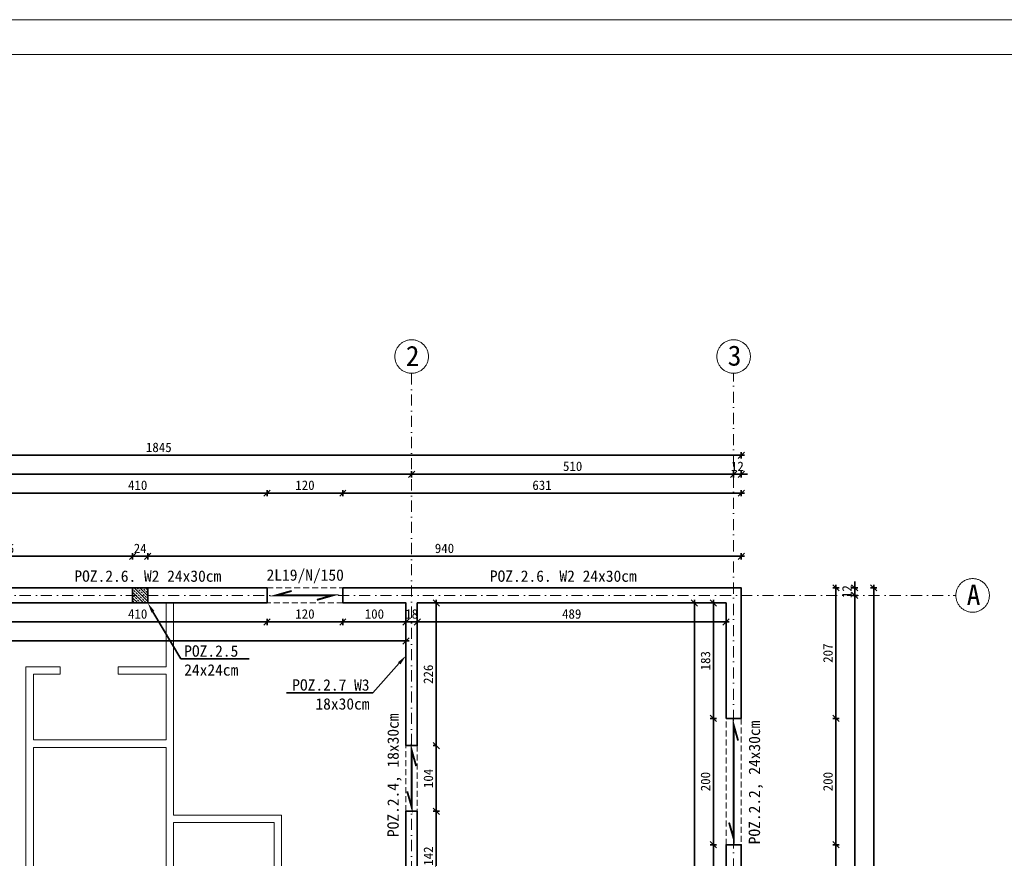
# Model space of a CAD drawing. Header units: millimetres. Extents: x -6343 to 9945, y -9929 to 237.
# Tile 31 of 43: x -4568 to -3008, y -4142 to -2813. Entities that reach past the tile are written whole.
import ezdxf
from ezdxf import colors
from ezdxf.entities.mleader import LeaderData, LeaderLine
from ezdxf.math import Vec2, Vec3

# ---------------------------------------------------------------- set-up
doc = ezdxf.new("R2010")
doc.units = ezdxf.units.MM
doc.linetypes.add('HIDDEN2', pattern=[4.7625, 3.175, -1.5875])
doc.linetypes.add('Kreski i kropki', pattern=[335.138881, 176.388884, -88.194442, 0, -70.555556])
for name, color, linetype, lineweight in [('_k_kreskowanie', 250, 'Continuous', 9), ('_k_opis', 7, 'Continuous', 13), ('_k_osie', 142, 'Kreski i kropki', 13), ('_k_widok', 7, 'Continuous', 18), ('_k_wymiar', 7, 'Continuous', 9), ('_k_zarys', 7, 'HIDDEN2', 20), ('_k_ściany', 223, 'Continuous', 35)]:
    doc.layers.add(name, color=color, linetype=linetype, lineweight=lineweight)
doc.layers.add('_k_niewidoczna', color=72, linetype='Continuous', lineweight=9, plot=False)
doc.styles.add('GENERATED_STYLE_1', font='MS Gothic.ttf')
doc.styles.add('GENERATED_STYLE_2', font='MS Gothic.ttf')
doc.dimstyles.new('1-100 (20cm)', dxfattribs={"dimscale": 5, "dimtxt": 3, "dimasz": 2, "dimexe": 1, "dimexo": 1, "dimgap": 1, "dimtad": 1, "dimdec": 0, "dimzin": 12, "dimdsep": 46, "dimtxsty": 'GENERATED_STYLE_1', "dimblk1": 'OBLIQUE', "dimblk2": 'OBLIQUE', "dimsah": 1, "dimcen": 0, "dimdle": 1, "dimclrd": 256, "dimclre": 256, "dimclrt": 4, "dimazin": 0, "dimtfac": 0.75, "dimtdec": 0, "dimtix": 1, "dimtmove": 1, "dimatfit": 3, "dimldrblk": 'OBLIQUE', "dimfxl": 1, "dimfxlon": 1, "dimtvp": 0.75, "dimtolj": 1, "dimtzin": 0, "dimarcsym": 0})

# ---------------------------------------------------------------- blocks, each defined once
blk = doc.blocks.new('_OBLIQUE')
at = {"color": 0, "linetype": 'ByBlock'}
blk.add_line((-0.5, -0.5), (0.5, 0.5), dxfattribs=at)
blk = doc.blocks.new('*D239')
at = {"layer": '_k_wymiar', "lineweight": -2, "transparency": 16777216}
for p, q in [((398.6, 442), (818.6, 442)), ((403.6, 447), (403.6, 437)), ((813.6, 447), (813.6, 437))]:
    blk.add_line(p, q, dxfattribs=at)
at = {"layer": 'Defpoints', "color": 0, "transparency": 16777216}
for p in [(403.6, 472), (813.6, 472), (813.6, 442)]:
    blk.add_point(p, dxfattribs=at)
at = {"layer": '_k_wymiar', "lineweight": -2, "transparency": 16777216, "xscale": 10, "yscale": 10, "zscale": 10, "rotation": 180}
blk.add_blockref('_OBLIQUE', (403.6, 442), dxfattribs=at)
at = {"layer": '_k_wymiar', "lineweight": -2, "transparency": 16777216, "xscale": 10, "yscale": 10, "zscale": 10}
blk.add_blockref('_OBLIQUE', (813.6, 442), dxfattribs=at)
at = {"layer": '_k_wymiar', "color": 4, "transparency": 16777216, "insert": (608.6, 454.5), "char_height": 15, "attachment_point": 5, "style": 'GENERATED_STYLE_1'}
blk.add_mtext('\\A1;410', dxfattribs=at)
blk = doc.blocks.new('*D240')
at = {"layer": '_k_wymiar', "lineweight": -2, "transparency": 16777216}
for p, q in [((808.6, 442), (938.6, 442)), ((813.6, 447), (813.6, 437)), ((933.6, 447), (933.6, 437))]:
    blk.add_line(p, q, dxfattribs=at)
at = {"layer": 'Defpoints', "color": 0, "transparency": 16777216}
for p in [(813.6, 472), (933.6, 472), (933.6, 442)]:
    blk.add_point(p, dxfattribs=at)
at = {"layer": '_k_wymiar', "lineweight": -2, "transparency": 16777216, "xscale": 10, "yscale": 10, "zscale": 10, "rotation": 180}
blk.add_blockref('_OBLIQUE', (813.6, 442), dxfattribs=at)
at = {"layer": '_k_wymiar', "lineweight": -2, "transparency": 16777216, "xscale": 10, "yscale": 10, "zscale": 10}
blk.add_blockref('_OBLIQUE', (933.6, 442), dxfattribs=at)
at = {"layer": '_k_wymiar', "color": 4, "transparency": 16777216, "insert": (873.6, 454.5), "char_height": 15, "attachment_point": 5, "style": 'GENERATED_STYLE_1'}
blk.add_mtext('\\A1;120', dxfattribs=at)
blk = doc.blocks.new('*D241')
at = {"layer": '_k_wymiar', "lineweight": -2, "transparency": 16777216}
for p, q in [((928.6, 442), (1038.6, 442)), ((933.6, 447), (933.6, 437)), ((1033.6, 447), (1033.6, 437))]:
    blk.add_line(p, q, dxfattribs=at)
at = {"layer": 'Defpoints', "color": 0, "transparency": 16777216}
for p in [(933.6, 472), (1033.6, 472), (1033.6, 442)]:
    blk.add_point(p, dxfattribs=at)
at = {"layer": '_k_wymiar', "lineweight": -2, "transparency": 16777216, "xscale": 10, "yscale": 10, "zscale": 10, "rotation": 180}
blk.add_blockref('_OBLIQUE', (933.6, 442), dxfattribs=at)
at = {"layer": '_k_wymiar', "lineweight": -2, "transparency": 16777216, "xscale": 10, "yscale": 10, "zscale": 10}
blk.add_blockref('_OBLIQUE', (1033.6, 442), dxfattribs=at)
at = {"layer": '_k_wymiar', "color": 4, "transparency": 16777216, "insert": (983.6, 454.5), "char_height": 15, "attachment_point": 5, "style": 'GENERATED_STYLE_1'}
blk.add_mtext('\\A1;100', dxfattribs=at)
blk = doc.blocks.new('*D242')
at = {"layer": '_k_wymiar', "lineweight": -2, "transparency": 16777216}
for p, q in [((1033.6, 442), (1023.6, 442)), ((1033.6, 447), (1033.6, 437)), ((1033.6, 442), (1051.6, 442)), ((1051.6, 447), (1051.6, 437)), ((1051.6, 442), (1061.6, 442))]:
    blk.add_line(p, q, dxfattribs=at)
at = {"layer": 'Defpoints', "color": 0, "transparency": 16777216}
for p in [(1033.6, 472), (1051.6, 472), (1051.6, 442)]:
    blk.add_point(p, dxfattribs=at)
at = {"layer": '_k_wymiar', "lineweight": -2, "transparency": 16777216, "xscale": 10, "yscale": 10, "zscale": 10}
blk.add_blockref('_OBLIQUE', (1033.6, 442), dxfattribs=at)
at = {"layer": '_k_wymiar', "lineweight": -2, "transparency": 16777216, "xscale": 10, "yscale": 10, "zscale": 10, "rotation": 180}
blk.add_blockref('_OBLIQUE', (1051.6, 442), dxfattribs=at)
at = {"layer": '_k_wymiar', "color": 4, "transparency": 16777216, "insert": (1042.6, 454.5), "char_height": 15, "attachment_point": 5, "style": 'GENERATED_STYLE_1'}
blk.add_mtext('\\A1;18', dxfattribs=at)
blk = doc.blocks.new('*D243')
at = {"layer": '_k_wymiar', "lineweight": -2, "transparency": 16777216}
for p, q in [((1046.6, 442), (1545.6, 442)), ((1051.6, 447), (1051.6, 437)), ((1540.6, 447), (1540.6, 437))]:
    blk.add_line(p, q, dxfattribs=at)
at = {"layer": 'Defpoints', "color": 0, "transparency": 16777216}
for p in [(1051.6, 472), (1540.6, 472), (1540.6, 442)]:
    blk.add_point(p, dxfattribs=at)
at = {"layer": '_k_wymiar', "lineweight": -2, "transparency": 16777216, "xscale": 10, "yscale": 10, "zscale": 10, "rotation": 180}
blk.add_blockref('_OBLIQUE', (1051.6, 442), dxfattribs=at)
at = {"layer": '_k_wymiar', "lineweight": -2, "transparency": 16777216, "xscale": 10, "yscale": 10, "zscale": 10}
blk.add_blockref('_OBLIQUE', (1540.6, 442), dxfattribs=at)
at = {"layer": '_k_wymiar', "color": 4, "transparency": 16777216, "insert": (1296.1, 454.5), "char_height": 15, "attachment_point": 5, "style": 'GENERATED_STYLE_1'}
blk.add_mtext('\\A1;489', dxfattribs=at)
blk = doc.blocks.new('*D349')
at = {"layer": '_k_wymiar', "lineweight": -2, "transparency": 16777216}
for p, q in [((-261.4, 412), (1038.6, 412)), ((-256.4, 417), (-256.4, 407)), ((1033.6, 417), (1033.6, 407))]:
    blk.add_line(p, q, dxfattribs=at)
at = {"layer": 'Defpoints', "color": 0, "transparency": 16777216}
for p in [(-256.4, 442), (1033.6, 442), (1033.6, 412)]:
    blk.add_point(p, dxfattribs=at)
at = {"layer": '_k_wymiar', "lineweight": -2, "transparency": 16777216, "xscale": 10, "yscale": 10, "zscale": 10, "rotation": 180}
blk.add_blockref('_OBLIQUE', (-256.4, 412), dxfattribs=at)
at = {"layer": '_k_wymiar', "lineweight": -2, "transparency": 16777216, "xscale": 10, "yscale": 10, "zscale": 10}
blk.add_blockref('_OBLIQUE', (1033.6, 412), dxfattribs=at)
at = {"layer": '_k_wymiar', "color": 4, "transparency": 16777216, "insert": (388.6, 424.5), "char_height": 15, "attachment_point": 5, "style": 'GENERATED_STYLE_1'}
blk.add_mtext('\\A1;1290', dxfattribs=at)
blk = doc.blocks.new('*D350')
at = {"layer": '_k_wymiar', "lineweight": -2, "transparency": 16777216}
for p, q in [((1081.6, 472), (1076.6, 472)), ((1081.6, 477), (1081.6, 241)), ((1081.6, 246), (1076.6, 246))]:
    blk.add_line(p, q, dxfattribs=at)
at = {"layer": 'Defpoints', "color": 0, "transparency": 16777216}
for p in [(1081.6, 472), (1081.6, 246), (1081.6, 246)]:
    blk.add_point(p, dxfattribs=at)
at = {"layer": '_k_wymiar', "lineweight": -2, "transparency": 16777216, "xscale": 10, "yscale": 10, "zscale": 10}
for p, rotation in [((1081.6, 472), 90), ((1081.6, 246), 270)]:
    blk.add_blockref('_OBLIQUE', p, dxfattribs=dict(at, rotation=rotation))
at = {"layer": '_k_wymiar', "color": 4, "transparency": 16777216, "insert": (1069.1, 359), "char_height": 15, "attachment_point": 5, "rotation": 90, "style": 'GENERATED_STYLE_1'}
blk.add_mtext('\\A1;226', dxfattribs=at)
blk = doc.blocks.new('*D351')
at = {"layer": '_k_wymiar', "lineweight": -2, "transparency": 16777216}
for p, q in [((1081.6, 251), (1081.6, 137)), ((1081.6, 246), (1076.6, 246)), ((1076.6, 142), (1086.6, 142))]:
    blk.add_line(p, q, dxfattribs=at)
at = {"layer": 'Defpoints', "color": 0, "transparency": 16777216}
for p in [(1081.6, 246), (1033.6, 142), (1081.6, 142)]:
    blk.add_point(p, dxfattribs=at)
at = {"layer": '_k_wymiar', "lineweight": -2, "transparency": 16777216, "xscale": 10, "yscale": 10, "zscale": 10}
for p, rotation in [((1081.6, 246), 90), ((1081.6, 142), 270)]:
    blk.add_blockref('_OBLIQUE', p, dxfattribs=dict(at, rotation=rotation))
at = {"layer": '_k_wymiar', "color": 4, "transparency": 16777216, "insert": (1069.1, 194), "char_height": 15, "attachment_point": 5, "rotation": 90, "style": 'GENERATED_STYLE_1'}
blk.add_mtext('\\A1;104', dxfattribs=at)
blk = doc.blocks.new('*D352')
at = {"layer": '_k_wymiar', "lineweight": -2, "transparency": 16777216}
for p, q in [((1076.6, 142), (1086.6, 142)), ((1081.6, 147), (1081.6, -5)), ((1076.6, 0), (1086.6, 0))]:
    blk.add_line(p, q, dxfattribs=at)
at = {"layer": 'Defpoints', "color": 0, "transparency": 16777216}
for p in [(1033.6, 142), (1021.6, 0), (1081.6, 0)]:
    blk.add_point(p, dxfattribs=at)
at = {"layer": '_k_wymiar', "lineweight": -2, "transparency": 16777216, "xscale": 10, "yscale": 10, "zscale": 10}
for p, rotation in [((1081.6, 142), 90), ((1081.6, 0), 270)]:
    blk.add_blockref('_OBLIQUE', p, dxfattribs=dict(at, rotation=rotation))
at = {"layer": '_k_wymiar', "color": 4, "transparency": 16777216, "insert": (1069.1, 71), "char_height": 15, "attachment_point": 5, "rotation": 90, "style": 'GENERATED_STYLE_1'}
blk.add_mtext('\\A1;142', dxfattribs=at)
blk = doc.blocks.new('*D260')
at = {"layer": '_k_wymiar', "lineweight": -2, "transparency": 16777216}
for p, q in [((1520.6, -116), (1520.6, 94)), ((1525.6, 89), (1515.6, 89)), ((1525.6, -111), (1515.6, -111))]:
    blk.add_line(p, q, dxfattribs=at)
at = {"layer": 'Defpoints', "color": 0, "transparency": 16777216}
for p in [(1520.6, 89), (1540.6, 89), (1540.6, -111)]:
    blk.add_point(p, dxfattribs=at)
at = {"layer": '_k_wymiar', "lineweight": -2, "transparency": 16777216, "xscale": 10, "yscale": 10, "zscale": 10}
for p, rotation in [((1520.6, 89), 90), ((1520.6, -111), 270)]:
    blk.add_blockref('_OBLIQUE', p, dxfattribs=dict(at, rotation=rotation))
at = {"layer": '_k_wymiar', "color": 4, "transparency": 16777216, "insert": (1508.1, -11), "char_height": 15, "attachment_point": 5, "rotation": 90, "style": 'GENERATED_STYLE_1'}
blk.add_mtext('\\A1;200', dxfattribs=at)
blk = doc.blocks.new('*D261')
at = {"layer": '_k_wymiar', "lineweight": -2, "transparency": 16777216}
for p, q in [((1525.6, 289), (1515.6, 289)), ((1520.6, 84), (1520.6, 294)), ((1525.6, 89), (1515.6, 89))]:
    blk.add_line(p, q, dxfattribs=at)
at = {"layer": 'Defpoints', "color": 0, "transparency": 16777216}
for p in [(1520.6, 289), (1540.6, 289), (1540.6, 89)]:
    blk.add_point(p, dxfattribs=at)
at = {"layer": '_k_wymiar', "lineweight": -2, "transparency": 16777216, "xscale": 10, "yscale": 10, "zscale": 10}
for p, rotation in [((1520.6, 289), 90), ((1520.6, 89), 270)]:
    blk.add_blockref('_OBLIQUE', p, dxfattribs=dict(at, rotation=rotation))
at = {"layer": '_k_wymiar', "color": 4, "transparency": 16777216, "insert": (1508.1, 189), "char_height": 15, "attachment_point": 5, "rotation": 90, "style": 'GENERATED_STYLE_1'}
blk.add_mtext('\\A1;200', dxfattribs=at)
blk = doc.blocks.new('*D262')
at = {"layer": '_k_wymiar', "lineweight": -2, "transparency": 16777216}
for p, q in [((1525.6, 472), (1515.6, 472)), ((1520.6, 284), (1520.6, 477)), ((1525.6, 289), (1515.6, 289))]:
    blk.add_line(p, q, dxfattribs=at)
at = {"layer": 'Defpoints', "color": 0, "transparency": 16777216}
for p in [(1520.6, 472), (1540.6, 472), (1540.6, 289)]:
    blk.add_point(p, dxfattribs=at)
at = {"layer": '_k_wymiar', "lineweight": -2, "transparency": 16777216, "xscale": 10, "yscale": 10, "zscale": 10}
for p, rotation in [((1520.6, 472), 90), ((1520.6, 289), 270)]:
    blk.add_blockref('_OBLIQUE', p, dxfattribs=dict(at, rotation=rotation))
at = {"layer": '_k_wymiar', "color": 4, "transparency": 16777216, "insert": (1508.1, 380.5), "char_height": 15, "attachment_point": 5, "rotation": 90, "style": 'GENERATED_STYLE_1'}
blk.add_mtext('\\A1;183', dxfattribs=at)
blk = doc.blocks.new('*D321')
at = {"layer": '_k_wymiar', "lineweight": -2, "transparency": 16777216}
for p, q in [((1495.6, 472), (1485.6, 472)), ((1490.6, -499), (1490.6, 477)), ((1495.6, -494), (1485.6, -494))]:
    blk.add_line(p, q, dxfattribs=at)
at = {"layer": 'Defpoints', "color": 0, "transparency": 16777216}
for p in [(1490.6, 472), (1540.6, 472), (1510.6, -494)]:
    blk.add_point(p, dxfattribs=at)
at = {"layer": '_k_wymiar', "lineweight": -2, "transparency": 16777216, "xscale": 10, "yscale": 10, "zscale": 10}
for p, rotation in [((1490.6, 472), 90), ((1490.6, -494), 270)]:
    blk.add_blockref('_OBLIQUE', p, dxfattribs=dict(at, rotation=rotation))
at = {"layer": '_k_wymiar', "color": 4, "transparency": 16777216, "insert": (1478.1, -11), "char_height": 15, "attachment_point": 5, "rotation": 90, "style": 'GENERATED_STYLE_1'}
blk.add_mtext('\\A1;966', dxfattribs=at)
blk = doc.blocks.new('RŻ24x24cm')
at = {"layer": '_k_kreskowanie', "ltscale": 1.5}
h = blk.add_hatch(dxfattribs=at)
h.set_pattern_fill('ANSI33', color=256)
h.paths.add_polyline_path([(-12, 0), (12, 0), (12, 24), (-12, 24)])
at = {"layer": '_k_widok', "ltscale": 1.5}
blk.add_lwpolyline([(-12, 0), (12, 0), (12, 24), (-12, 24)], close=True, dxfattribs=at)
blk = doc.blocks.new('*D287')
at = {"layer": '_k_wymiar', "lineweight": -2, "transparency": 16777216}
for p, q in [((1714.6, -116), (1714.6, 94)), ((1709.6, 89), (1719.6, 89)), ((1709.6, -111), (1719.6, -111))]:
    blk.add_line(p, q, dxfattribs=at)
at = {"layer": 'Defpoints', "color": 0, "transparency": 16777216}
for p in [(1564.6, 89), (1714.6, 89), (1564.6, -111)]:
    blk.add_point(p, dxfattribs=at)
at = {"layer": '_k_wymiar', "lineweight": -2, "transparency": 16777216, "xscale": 10, "yscale": 10, "zscale": 10}
for p, rotation in [((1714.6, 89), 90), ((1714.6, -111), 270)]:
    blk.add_blockref('_OBLIQUE', p, dxfattribs=dict(at, rotation=rotation))
at = {"layer": '_k_wymiar', "color": 4, "transparency": 16777216, "insert": (1702.1, -11), "char_height": 15, "attachment_point": 5, "rotation": 90, "style": 'GENERATED_STYLE_1'}
blk.add_mtext('\\A1;200', dxfattribs=at)
blk = doc.blocks.new('*D329')
at = {"layer": '_k_wymiar', "lineweight": -2, "transparency": 16777216}
for p, q in [((1709.6, 289), (1719.6, 289)), ((1714.6, 84), (1714.6, 294)), ((1709.6, 89), (1719.6, 89))]:
    blk.add_line(p, q, dxfattribs=at)
at = {"layer": 'Defpoints', "color": 0, "transparency": 16777216}
for p in [(1564.6, 289), (1714.6, 289), (1564.6, 89)]:
    blk.add_point(p, dxfattribs=at)
at = {"layer": '_k_wymiar', "lineweight": -2, "transparency": 16777216, "xscale": 10, "yscale": 10, "zscale": 10}
for p, rotation in [((1714.6, 289), 90), ((1714.6, 89), 270)]:
    blk.add_blockref('_OBLIQUE', p, dxfattribs=dict(at, rotation=rotation))
at = {"layer": '_k_wymiar', "color": 4, "transparency": 16777216, "insert": (1702.1, 189), "char_height": 15, "attachment_point": 5, "rotation": 90, "style": 'GENERATED_STYLE_1'}
blk.add_mtext('\\A1;200', dxfattribs=at)
blk = doc.blocks.new('*D330')
at = {"layer": '_k_wymiar', "lineweight": -2, "transparency": 16777216}
for p, q in [((1714.6, 284), (1714.6, 501)), ((1709.6, 496), (1719.6, 496)), ((1709.6, 289), (1719.6, 289))]:
    blk.add_line(p, q, dxfattribs=at)
at = {"layer": 'Defpoints', "color": 0, "transparency": 16777216}
for p in [(1564.6, 496), (1714.6, 496), (1564.6, 289)]:
    blk.add_point(p, dxfattribs=at)
at = {"layer": '_k_wymiar', "lineweight": -2, "transparency": 16777216, "xscale": 10, "yscale": 10, "zscale": 10}
for p, rotation in [((1714.6, 496), 90), ((1714.6, 289), 270)]:
    blk.add_blockref('_OBLIQUE', p, dxfattribs=dict(at, rotation=rotation))
at = {"layer": '_k_wymiar', "color": 4, "transparency": 16777216, "insert": (1702.1, 392.5), "char_height": 15, "attachment_point": 5, "rotation": 90, "style": 'GENERATED_STYLE_1'}
blk.add_mtext('\\A1;207', dxfattribs=at)
blk = doc.blocks.new('*D331')
at = {"layer": '_k_wymiar', "lineweight": -2, "transparency": 16777216}
for p, q in [((1744.6, 496), (1744.6, 506)), ((1739.6, 496), (1749.6, 496)), ((1739.6, 484), (1749.6, 484)), ((1744.6, 496), (1744.6, 484)), ((1744.6, 484), (1744.6, 474))]:
    blk.add_line(p, q, dxfattribs=at)
at = {"layer": 'Defpoints', "color": 0, "transparency": 16777216}
for p in [(1564.6, 496), (1564.6, 484), (1744.6, 484)]:
    blk.add_point(p, dxfattribs=at)
at = {"layer": '_k_wymiar', "lineweight": -2, "transparency": 16777216, "xscale": 10, "yscale": 10, "zscale": 10}
for p, rotation in [((1744.6, 496), 270), ((1744.6, 484), 90)]:
    blk.add_blockref('_OBLIQUE', p, dxfattribs=dict(at, rotation=rotation))
at = {"layer": '_k_wymiar', "color": 4, "transparency": 16777216, "insert": (1732.1, 490), "char_height": 15, "attachment_point": 5, "rotation": 90, "style": 'GENERATED_STYLE_1'}
blk.add_mtext('\\A1;12', dxfattribs=at)
blk = doc.blocks.new('*D358')
at = {"layer": '_k_wymiar', "lineweight": -2, "transparency": 16777216}
for p, q in [((1739.6, 484), (1749.6, 484)), ((1744.6, 489), (1744.6, -511)), ((1739.6, -506), (1749.6, -506))]:
    blk.add_line(p, q, dxfattribs=at)
at = {"layer": 'Defpoints', "color": 0, "transparency": 16777216}
for p in [(1552.6, 484), (1552.6, -506), (1744.6, -506)]:
    blk.add_point(p, dxfattribs=at)
at = {"layer": '_k_wymiar', "lineweight": -2, "transparency": 16777216, "xscale": 10, "yscale": 10, "zscale": 10}
for p, rotation in [((1744.6, 484), 90), ((1744.6, -506), 270)]:
    blk.add_blockref('_OBLIQUE', p, dxfattribs=dict(at, rotation=rotation))
at = {"layer": '_k_wymiar', "color": 4, "transparency": 16777216, "insert": (1732.1, -11), "char_height": 15, "attachment_point": 5, "rotation": 90, "style": 'GENERATED_STYLE_1'}
blk.add_mtext('\\A1;990', dxfattribs=at)
blk = doc.blocks.new('*D333')
at = {"layer": '_k_wymiar', "lineweight": -2, "transparency": 16777216}
for p, q in [((1774.6, -523), (1774.6, 501)), ((1769.6, 496), (1779.6, 496)), ((1769.6, -518), (1779.6, -518))]:
    blk.add_line(p, q, dxfattribs=at)
at = {"layer": 'Defpoints', "color": 0, "transparency": 16777216}
for p in [(1564.6, 496), (1774.6, 496), (1564.6, -518)]:
    blk.add_point(p, dxfattribs=at)
at = {"layer": '_k_wymiar', "lineweight": -2, "transparency": 16777216, "xscale": 10, "yscale": 10, "zscale": 10}
for p, rotation in [((1774.6, 496), 90), ((1774.6, -518), 270)]:
    blk.add_blockref('_OBLIQUE', p, dxfattribs=dict(at, rotation=rotation))
at = {"layer": '_k_wymiar', "color": 4, "transparency": 16777216, "insert": (1762.1, -11), "char_height": 15, "attachment_point": 5, "rotation": 90, "style": 'GENERATED_STYLE_1'}
blk.add_mtext('\\A1;1014', dxfattribs=at)
blk = doc.blocks.new('*D291')
at = {"layer": '_k_wymiar', "lineweight": -2, "transparency": 16777216}
for p, q in [((398.6, 646), (818.6, 646)), ((403.6, 641), (403.6, 651)), ((813.6, 641), (813.6, 651))]:
    blk.add_line(p, q, dxfattribs=at)
at = {"layer": 'Defpoints', "color": 0, "transparency": 16777216}
for p in [(813.6, 646), (403.6, 496), (813.6, 496)]:
    blk.add_point(p, dxfattribs=at)
at = {"layer": '_k_wymiar', "lineweight": -2, "transparency": 16777216, "xscale": 10, "yscale": 10, "zscale": 10, "rotation": 180}
blk.add_blockref('_OBLIQUE', (403.6, 646), dxfattribs=at)
at = {"layer": '_k_wymiar', "lineweight": -2, "transparency": 16777216, "xscale": 10, "yscale": 10, "zscale": 10}
blk.add_blockref('_OBLIQUE', (813.6, 646), dxfattribs=at)
at = {"layer": '_k_wymiar', "color": 4, "transparency": 16777216, "insert": (608.6, 658.5), "char_height": 15, "attachment_point": 5, "style": 'GENERATED_STYLE_1'}
blk.add_mtext('\\A1;410', dxfattribs=at)
blk = doc.blocks.new('*D292')
at = {"layer": '_k_wymiar', "lineweight": -2, "transparency": 16777216}
for p, q in [((808.6, 646), (938.6, 646)), ((813.6, 641), (813.6, 651)), ((933.6, 641), (933.6, 651))]:
    blk.add_line(p, q, dxfattribs=at)
at = {"layer": 'Defpoints', "color": 0, "transparency": 16777216}
for p in [(933.6, 646), (813.6, 496), (933.6, 496)]:
    blk.add_point(p, dxfattribs=at)
at = {"layer": '_k_wymiar', "lineweight": -2, "transparency": 16777216, "xscale": 10, "yscale": 10, "zscale": 10, "rotation": 180}
blk.add_blockref('_OBLIQUE', (813.6, 646), dxfattribs=at)
at = {"layer": '_k_wymiar', "lineweight": -2, "transparency": 16777216, "xscale": 10, "yscale": 10, "zscale": 10}
blk.add_blockref('_OBLIQUE', (933.6, 646), dxfattribs=at)
at = {"layer": '_k_wymiar', "color": 4, "transparency": 16777216, "insert": (873.6, 658.5), "char_height": 15, "attachment_point": 5, "style": 'GENERATED_STYLE_1'}
blk.add_mtext('\\A1;120', dxfattribs=at)
blk = doc.blocks.new('*D293')
at = {"layer": '_k_wymiar', "lineweight": -2, "transparency": 16777216}
for p, q in [((928.6, 646), (1569.6, 646)), ((933.6, 641), (933.6, 651)), ((1564.6, 641), (1564.6, 651))]:
    blk.add_line(p, q, dxfattribs=at)
at = {"layer": 'Defpoints', "color": 0, "transparency": 16777216}
for p in [(1564.6, 646), (933.6, 496), (1564.6, 496)]:
    blk.add_point(p, dxfattribs=at)
at = {"layer": '_k_wymiar', "lineweight": -2, "transparency": 16777216, "xscale": 10, "yscale": 10, "zscale": 10, "rotation": 180}
blk.add_blockref('_OBLIQUE', (933.6, 646), dxfattribs=at)
at = {"layer": '_k_wymiar', "lineweight": -2, "transparency": 16777216, "xscale": 10, "yscale": 10, "zscale": 10}
blk.add_blockref('_OBLIQUE', (1564.6, 646), dxfattribs=at)
at = {"layer": '_k_wymiar', "color": 4, "transparency": 16777216, "insert": (1249.1, 658.5), "char_height": 15, "attachment_point": 5, "style": 'GENERATED_STYLE_1'}
blk.add_mtext('\\A1;631', dxfattribs=at)
blk = doc.blocks.new('*D335')
at = {"layer": '_k_wymiar', "lineweight": -2, "transparency": 16777216}
for p, q in [((1552.6, 676), (1542.6, 676)), ((1552.6, 671), (1552.6, 681)), ((1564.6, 676), (1552.6, 676)), ((1564.6, 671), (1564.6, 681)), ((1564.6, 676), (1574.6, 676))]:
    blk.add_line(p, q, dxfattribs=at)
at = {"layer": 'Defpoints', "color": 0, "transparency": 16777216}
for p in [(1552.6, 676), (1552.6, 484), (1564.6, 496)]:
    blk.add_point(p, dxfattribs=at)
at = {"layer": '_k_wymiar', "lineweight": -2, "transparency": 16777216, "xscale": 10, "yscale": 10, "zscale": 10}
blk.add_blockref('_OBLIQUE', (1552.6, 676), dxfattribs=at)
at = {"layer": '_k_wymiar', "lineweight": -2, "transparency": 16777216, "xscale": 10, "yscale": 10, "zscale": 10, "rotation": 180}
blk.add_blockref('_OBLIQUE', (1564.6, 676), dxfattribs=at)
at = {"layer": '_k_wymiar', "color": 4, "transparency": 16777216, "insert": (1558.6, 688.5), "char_height": 15, "attachment_point": 5, "style": 'GENERATED_STYLE_1'}
blk.add_mtext('\\A1;12', dxfattribs=at)
blk = doc.blocks.new('*D294')
at = {"layer": '_k_wymiar', "lineweight": -2, "transparency": 16777216}
for p, q in [((1557.6, 676), (1037.6, 676)), ((1042.6, 671), (1042.6, 681)), ((1552.6, 671), (1552.6, 681))]:
    blk.add_line(p, q, dxfattribs=at)
at = {"layer": 'Defpoints', "color": 0, "transparency": 16777216}
for p in [(1042.6, 676), (1042.6, 484), (1552.6, 484)]:
    blk.add_point(p, dxfattribs=at)
at = {"layer": '_k_wymiar', "lineweight": -2, "transparency": 16777216, "xscale": 10, "yscale": 10, "zscale": 10, "rotation": 180}
blk.add_blockref('_OBLIQUE', (1042.6, 676), dxfattribs=at)
at = {"layer": '_k_wymiar', "lineweight": -2, "transparency": 16777216, "xscale": 10, "yscale": 10, "zscale": 10}
blk.add_blockref('_OBLIQUE', (1552.6, 676), dxfattribs=at)
at = {"layer": '_k_wymiar', "color": 4, "transparency": 16777216, "insert": (1297.6, 688.5), "char_height": 15, "attachment_point": 5, "style": 'GENERATED_STYLE_1'}
blk.add_mtext('\\A1;510', dxfattribs=at)
blk = doc.blocks.new('*D295')
at = {"layer": '_k_wymiar', "lineweight": -2, "transparency": 16777216}
for p, q in [((1047.6, 676), (-273.4, 676)), ((-268.4, 671), (-268.4, 681)), ((1042.6, 671), (1042.6, 681))]:
    blk.add_line(p, q, dxfattribs=at)
at = {"layer": 'Defpoints', "color": 0, "transparency": 16777216}
for p in [(-268.4, 676), (-268.4, 484), (1042.6, 484)]:
    blk.add_point(p, dxfattribs=at)
at = {"layer": '_k_wymiar', "lineweight": -2, "transparency": 16777216, "xscale": 10, "yscale": 10, "zscale": 10, "rotation": 180}
blk.add_blockref('_OBLIQUE', (-268.4, 676), dxfattribs=at)
at = {"layer": '_k_wymiar', "lineweight": -2, "transparency": 16777216, "xscale": 10, "yscale": 10, "zscale": 10}
blk.add_blockref('_OBLIQUE', (1042.6, 676), dxfattribs=at)
at = {"layer": '_k_wymiar', "color": 4, "transparency": 16777216, "insert": (387.1, 688.5), "char_height": 15, "attachment_point": 5, "style": 'GENERATED_STYLE_1'}
blk.add_mtext('\\A1;1311', dxfattribs=at)
blk = doc.blocks.new('*D337')
at = {"layer": '_k_wymiar', "lineweight": -2, "transparency": 16777216}
for p, q in [((-285.4, 706), (1569.6, 706)), ((-280.4, 701), (-280.4, 711)), ((1564.6, 701), (1564.6, 711))]:
    blk.add_line(p, q, dxfattribs=at)
at = {"layer": 'Defpoints', "color": 0, "transparency": 16777216}
for p in [(1564.6, 706), (-280.4, 496), (1564.6, 496)]:
    blk.add_point(p, dxfattribs=at)
at = {"layer": '_k_wymiar', "lineweight": -2, "transparency": 16777216, "xscale": 10, "yscale": 10, "zscale": 10, "rotation": 180}
blk.add_blockref('_OBLIQUE', (-280.4, 706), dxfattribs=at)
at = {"layer": '_k_wymiar', "lineweight": -2, "transparency": 16777216, "xscale": 10, "yscale": 10, "zscale": 10}
blk.add_blockref('_OBLIQUE', (1564.6, 706), dxfattribs=at)
at = {"layer": '_k_wymiar', "color": 4, "transparency": 16777216, "insert": (642.1, 718.5), "char_height": 15, "attachment_point": 5, "style": 'GENERATED_STYLE_1'}
blk.add_mtext('\\A1;1845', dxfattribs=at)
blk = doc.blocks.new('*D307')
at = {"layer": '_k_wymiar', "lineweight": -2, "transparency": 16777216}
for p, q in [((189.6, 546), (605.6, 546)), ((194.6, 541), (194.6, 551)), ((600.6, 541), (600.6, 551))]:
    blk.add_line(p, q, dxfattribs=at)
at = {"layer": 'Defpoints', "color": 0, "transparency": 16777216}
for p in [(600.6, 546), (194.6, 496), (600.6, 496)]:
    blk.add_point(p, dxfattribs=at)
at = {"layer": '_k_wymiar', "lineweight": -2, "transparency": 16777216, "xscale": 10, "yscale": 10, "zscale": 10, "rotation": 180}
blk.add_blockref('_OBLIQUE', (194.6, 546), dxfattribs=at)
at = {"layer": '_k_wymiar', "lineweight": -2, "transparency": 16777216, "xscale": 10, "yscale": 10, "zscale": 10}
blk.add_blockref('_OBLIQUE', (600.6, 546), dxfattribs=at)
at = {"layer": '_k_wymiar', "color": 4, "transparency": 16777216, "insert": (397.6, 558.5), "char_height": 15, "attachment_point": 5, "style": 'GENERATED_STYLE_1'}
blk.add_mtext('\\A1;406', dxfattribs=at)
blk = doc.blocks.new('*D308')
at = {"layer": '_k_wymiar', "lineweight": -2, "transparency": 16777216}
for p, q in [((600.6, 546), (590.6, 546)), ((600.6, 541), (600.6, 551)), ((600.6, 546), (624.6, 546)), ((624.6, 541), (624.6, 551)), ((624.6, 546), (634.6, 546))]:
    blk.add_line(p, q, dxfattribs=at)
at = {"layer": 'Defpoints', "color": 0, "transparency": 16777216}
for p in [(624.6, 546), (600.6, 496), (624.6, 496)]:
    blk.add_point(p, dxfattribs=at)
at = {"layer": '_k_wymiar', "lineweight": -2, "transparency": 16777216, "xscale": 10, "yscale": 10, "zscale": 10}
blk.add_blockref('_OBLIQUE', (600.6, 546), dxfattribs=at)
at = {"layer": '_k_wymiar', "lineweight": -2, "transparency": 16777216, "xscale": 10, "yscale": 10, "zscale": 10, "rotation": 180}
blk.add_blockref('_OBLIQUE', (624.6, 546), dxfattribs=at)
at = {"layer": '_k_wymiar', "color": 4, "transparency": 16777216, "insert": (612.6, 558.5), "char_height": 15, "attachment_point": 5, "style": 'GENERATED_STYLE_1'}
blk.add_mtext('\\A1;24', dxfattribs=at)
blk = doc.blocks.new('*D309')
at = {"layer": '_k_wymiar', "lineweight": -2, "transparency": 16777216}
for p, q in [((619.6, 546), (1569.6, 546)), ((624.6, 541), (624.6, 551)), ((1564.6, 541), (1564.6, 551))]:
    blk.add_line(p, q, dxfattribs=at)
at = {"layer": 'Defpoints', "color": 0, "transparency": 16777216}
for p in [(1564.6, 546), (624.6, 496), (1564.6, 496)]:
    blk.add_point(p, dxfattribs=at)
at = {"layer": '_k_wymiar', "lineweight": -2, "transparency": 16777216, "xscale": 10, "yscale": 10, "zscale": 10, "rotation": 180}
blk.add_blockref('_OBLIQUE', (624.6, 546), dxfattribs=at)
at = {"layer": '_k_wymiar', "lineweight": -2, "transparency": 16777216, "xscale": 10, "yscale": 10, "zscale": 10}
blk.add_blockref('_OBLIQUE', (1564.6, 546), dxfattribs=at)
at = {"layer": '_k_wymiar', "color": 4, "transparency": 16777216, "insert": (1094.6, 558.5), "char_height": 15, "attachment_point": 5, "style": 'GENERATED_STYLE_1'}
blk.add_mtext('\\A1;940', dxfattribs=at)
blk = doc.blocks.new('K_02')
at = {"layer": '_k_niewidoczna'}
for points in [[(431.6, 18), (431.6, 371), (485.6, 371), (485.6, 359), (443.6, 359), (443.6, 255), (653.6, 255), (653.6, 359), (577.6, 359), (577.6, 371), (653.6, 371), (653.6, 472), (665.6, 472), (665.6, 136), (836.6, 136), (836.6, 18)], [(824.6, 18), (824.6, 124), (665.6, 124), (665.6, 18)], [(653.6, 18), (653.6, 243), (443.6, 243), (443.6, 18)]]:
    blk.add_lwpolyline(points, dxfattribs=at)
at = {"layer": '_k_osie', "ltscale": 0.1}
for points in [[(1042.6, 836), (1042.6, -858)], [(1552.6, -858), (1552.6, 836)], [(-620.4, 484), (1904.6, 484)]]:
    blk.add_lwpolyline(points, dxfattribs=at)
at = {"layer": '_k_osie'}
for centre in [(1042.6, 862.6), (1552.6, 862.6), (1931.2, 484)]:
    blk.add_circle(centre, 26.6, dxfattribs=at)
at = {"layer": '_k_widok', "color": 7, "ltscale": 3, "const_width": 3}
for points in [[(852.5, 491.1), (827.5, 484), (917.5, 484), (892.5, 476.9)], [(1545.4, 124), (1552.6, 99), (1552.6, 279), (1559.7, 254)], [(1035.5, 173.5), (1042.7, 148.5), (1042.7, 238.5), (1049.8, 213.5)]]:
    blk.add_lwpolyline(points, dxfattribs=at)
at = {"layer": '_k_zarys', "ltscale": 3}
for points in [[(933.6, 472), (813.6, 472), (813.6, 496), (933.6, 496)], [(1564.6, 289), (1564.6, 89), (1540.6, 89), (1540.6, 289)], [(1051.6, 246), (1051.6, 142), (1033.6, 142), (1033.6, 246)]]:
    blk.add_lwpolyline(points, close=True, dxfattribs=at)
at = {"layer": '_k_ściany', "color": 2}
for points in [[(403.6, 472), (813.6, 472), (813.6, 496), (403.6, 496)], [(624.6, 472), (600.6, 472), (600.6, 496), (624.6, 496)], [(624.6, 472), (600.6, 472), (600.6, 496), (624.6, 496)], [(816.6, 0), (1051.6, 0), (1051.6, 142), (1033.6, 142), (1033.6, 18), (816.6, 18)], [(1540.6, -111), (1564.6, -111), (1564.6, 89), (1540.6, 89)]]:
    blk.add_lwpolyline(points, close=True, dxfattribs=at)
at = {"layer": '_k_ściany', "ltscale": 2}
blk.add_lwpolyline([(600.6, 472), (624.6, 472), (624.6, 496), (600.6, 496)], close=True, dxfattribs=at)
at = {"layer": '_k_ściany', "color": 2}
blk.add_lwpolyline([(1540.6, 289), (1564.6, 289), (1564.6, 496), (933.6, 496), (933.6, 472), (1033.6, 472), (1033.6, 246), (1051.6, 246), (1051.6, 472), (1540.6, 472), (1540.6, 289)], dxfattribs=at)
at = {"layer": '_k_widok', "xscale": -1}
blk.add_blockref('RŻ24x24cm', (612.6, 472), dxfattribs=at)
at = {"layer": '_k_opis', "char_height": 18, "attachment_point": 2, "style": 'GENERATED_STYLE_1'}
for s, insert, width in [('{\\fMS Gothic|b1|i0|c128|p49;POZ.2.\\fMS Gothic|b1|i0|c238|p49;6. W2 }24x30cm', (624.7, 523.6), 504.273), ('{\\fMS Gothic|b0|i0|c128|p49;2L19/N/1}5{\\fMS Gothic|b0|i0|c128|p49;0}', (874, 525.3), 110.724), ('{\\fMS Gothic|b1|i0|c128|p49;POZ.2.\\fMS Gothic|b1|i0|c238|p49;6}.{\\fMS Gothic|b1|i0|c238|p49; W2 }24x30cm', (1282.8, 523.6), 504.273)]:
    blk.add_mtext(s, dxfattribs=dict(at, insert=insert, width=width))
at = {"layer": '_k_opis', "color": 1, "char_height": 18, "width": 248.097, "attachment_point": 2, "rotation": 90, "style": 'GENERATED_STYLE_1'}
for s, insert in [('{\\fMS Gothic|b1|i0|c128|p49;POZ.2.\\fMS Gothic|b1|i0|c238|p49;4, }18x30cm', (1004.1, 199)), ('{\\fMS Gothic|b1|i0|c128|p49;POZ.2.\\fMS Gothic|b1|i0|c238|p49;2\\fMS Gothic|b0|i0|c128|p49;, 24x}30{\\fMS Gothic|b0|i0|c128|p49;cm}', (1576.5, 187.6))]:
    blk.add_mtext(s, dxfattribs=dict(at, insert=insert))
at = {"layer": '_k_osie', "char_height": 32, "attachment_point": 8, "style": 'GENERATED_STYLE_2'}
for s, insert in [('2', (1044.1, 847.5)), ('3', (1554.1, 847.5)), ('A', (1932.7, 468.8))]:
    blk.add_mtext(s, dxfattribs=dict(at, insert=insert))
at = {"layer": '_k_wymiar'}
for base, p1, p2, picture, middle in [((1564.6, 706), (-280.4, 496), (1564.6, 496), '*D337', (642.1, 718.5)), ((-268.4, 676), (1042.6, 484), (-268.4, 484), '*D295', (387.1, 688.5)), ((1042.6, 676), (1552.6, 484), (1042.6, 484), '*D294', (1297.6, 688.5)), ((1552.6, 676), (1564.6, 496), (1552.6, 484), '*D335', (1558.6, 688.5)), ((813.6, 646), (403.6, 496), (813.6, 496), '*D291', (608.6, 658.5)), ((933.6, 646), (813.6, 496), (933.6, 496), '*D292', (873.6, 658.5)), ((1564.6, 646), (933.6, 496), (1564.6, 496), '*D293', (1249.1, 658.5)), ((600.6, 546), (194.6, 496), (600.6, 496), '*D307', (397.6, 558.5)), ((624.6, 546), (600.6, 496), (624.6, 496), '*D308', (612.6, 558.5)), ((1564.6, 546), (624.6, 496), (1564.6, 496), '*D309', (1094.6, 558.5)), ((813.6, 442), (403.6, 472), (813.6, 472), '*D239', (608.6, 454.5)), ((933.6, 442), (813.6, 472), (933.6, 472), '*D240', (873.6, 454.5)), ((1033.6, 442), (933.6, 472), (1033.6, 472), '*D241', (983.6, 454.5)), ((1051.6, 442), (1033.6, 472), (1051.6, 472), '*D242', (1042.6, 454.5)), ((1540.6, 442), (1051.6, 472), (1540.6, 472), '*D243', (1296.1, 454.5)), ((1033.6, 412), (-256.4, 442), (1033.6, 442), '*D349', (388.6, 424.5))]:
    dim = blk.add_linear_dim(base=base, p1=p1, p2=p2, dimstyle='1-100 (20cm)', dxfattribs=at)
    dim.commit()
    dim.dimension.update_dxf_attribs({"geometry": picture, "text_midpoint": middle})
for base, p1, p2, picture, middle in [((1744.6, 484), (1564.6, 496), (1564.6, 484), '*D331', (1732.1, 490)), ((1714.6, 496), (1564.6, 289), (1564.6, 496), '*D330', (1702.1, 392.5)), ((1774.6, 496), (1564.6, -518), (1564.6, 496), '*D333', (1762.1, -11)), ((1744.6, -506), (1552.6, 484), (1552.6, -506), '*D358', (1732.1, -11)), ((1081.6, 246), (1081.6, 472), (1081.6, 246), '*D350', (1069.1, 359)), ((1490.6, 472), (1510.6, -494), (1540.6, 472), '*D321', (1478.1, -11)), ((1520.6, 472), (1540.6, 289), (1540.6, 472), '*D262', (1508.1, 380.5)), ((1520.6, 289), (1540.6, 89), (1540.6, 289), '*D261', (1508.1, 189)), ((1714.6, 289), (1564.6, 89), (1564.6, 289), '*D329', (1702.1, 189)), ((1081.6, 142), (1081.6, 246), (1033.6, 142), '*D351', (1069.1, 194)), ((1081.6, 0), (1033.6, 142), (1021.6, 0), '*D352', (1069.1, 71)), ((1520.6, 89), (1540.6, -111), (1540.6, 89), '*D260', (1508.1, -11)), ((1714.6, 89), (1564.6, -111), (1564.6, 89), '*D287', (1702.1, -11))]:
    dim = blk.add_linear_dim(base=base, p1=p1, p2=p2, angle=90, dimstyle='1-100 (20cm)', dxfattribs=at)
    dim.commit()
    dim.dimension.update_dxf_attribs({"geometry": picture, "text_midpoint": middle})
at = {"layer": '_k_opis', "ltscale": 0.1}
ml = blk.add_multileader_mtext('Standard', dxfattribs=at)
ml.set_content('{\\fMS Gothic|b1|i0|c128|p49;POZ.2.\\fMS Gothic|b1|i0|c238|p49;5\\P\\fMS Gothic|b0|i0|c128|p49;24x24cm}', color=256, style='GENERATED_STYLE_1')
ml.set_leader_properties()
ml.build(insert=Vec2(0, 0))
ml.multileader.update_dxf_attribs({"text_left_attachment_type": 6, "text_right_attachment_type": 6, "dogleg_length": 3.07, "arrow_head_size": 16})
ctx = ml.context
ctx.base_point, ctx.char_height, ctx.arrow_head_size, ctx.landing_gap_size, ctx.plane_origin = Vec3(679.9, 383.3), 18, 16, 2.37, Vec3(605.9, 453.4)
ctx.left_attachment, ctx.right_attachment = 6, 6
notes = []
notes.append((ctx, [(0, (1, 1, 0), (676.8, 383.3), (1, 0), 3.07, [(0, [(624.6, 472), (676.8, 383.3)], 0, [])])]))
ctx.mtext.insert, ctx.mtext.width, ctx.mtext.defined_height, ctx.mtext.flow_direction = Vec3(682.3, 404.9), 259.356, 37.6, 5
ml = blk.add_multileader_mtext('Standard', dxfattribs=at)
ml.set_content('{\\fMS Gothic|b1|i0|c128|p49;POZ.2.\\fMS Gothic|b1|i0|c238|p49;7 W3\\P}18x30{\\fMS Gothic|b0|i0|c128|p49;cm}', color=256, style='GENERATED_STYLE_1')
ml.set_leader_properties()
ml.build(insert=Vec2(0, 0))
ml.multileader.update_dxf_attribs({"text_left_attachment_type": 6, "text_right_attachment_type": 6, "dogleg_length": 3.07, "arrow_head_size": 16})
ctx = ml.context
ctx.base_point, ctx.char_height, ctx.arrow_head_size, ctx.landing_gap_size, ctx.plane_origin = Vec3(858.5, 329.5), 18, 16, 2.37, Vec3(1052.2, 386.6)
ctx.left_attachment, ctx.right_attachment, ctx.text_align_type = 6, 6, 2
notes.append((ctx, [(0, (1, 1, 0), (981.3, 329.5), (-1, 0), 3.07, [(0, [(1033.6, 388.4), (981.3, 329.5)], 0, [])])]))
ctx.mtext.insert, ctx.mtext.width, ctx.mtext.defined_height, ctx.mtext.alignment, ctx.mtext.flow_direction = Vec3(975.9, 351.1), 259.356, 37.6, 3, 5
for ctx, leaders in notes:
    for number, flags, end, landing, length, lines in leaders:
        leader = LeaderData()
        leader.index, (leader.has_last_leader_line, leader.has_dogleg_vector, leader.attachment_direction) = number, flags
        leader.last_leader_point, leader.dogleg_vector, leader.dogleg_length = Vec3(end), Vec3(landing), length
        for number, points, colour, breaks in lines:
            line = LeaderLine()
            line.index, line.vertices, line.color, line.breaks = number, Vec3.list(points), colors.encode_raw_color(colour), breaks
            leader.lines.append(line)
        ctx.leaders.append(leader)

msp = doc.modelspace()

# ---------------------------------------------------------------- linework, layer by layer
at = {"layer": '_k_opis'}
for points in [[(-6057.81, -2813.41), (-1857.81, -2813.41), (-1857.81, -5783.41), (-6057.81, -5783.41)], [(-5867.81, -2868.41), (-1912.81, -2868.41), (-1912.81, -5728.41), (-5867.81, -5728.41)]]:
    msp.add_lwpolyline(points, close=True, dxfattribs=at)

# ---------------------------------------------------------------- block references
at = {"layer": '_k_ściany', "color": 2}
msp.add_blockref('K_02', (-4989.41, -4209.65), dxfattribs=at)

doc.saveas('drawing.dxf')
